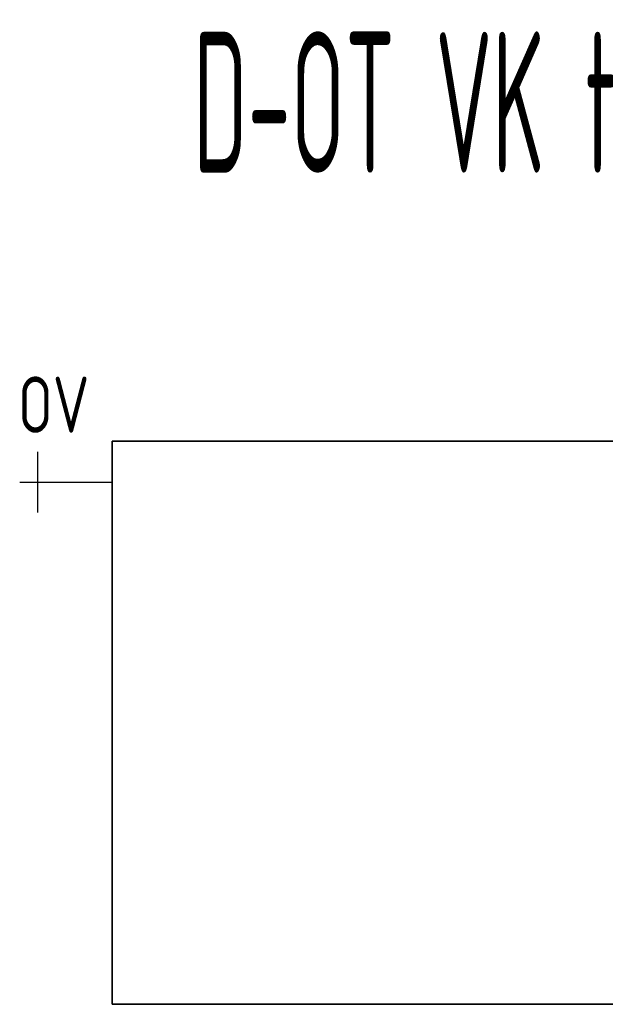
# Model space of a CAD drawing. Header units: millimetres. Extents: x 1279 to 58476, y -6899 to 74987.
# Tile 38 of 157: x 6895 to 7415, y -3555 to -2681. Entities that reach past the tile are written whole.
import ezdxf
from ezdxf.enums import TextEntityAlignment as Align

# ---------------------------------------------------------------- set-up
doc = ezdxf.new("R2010")
doc.units = ezdxf.units.MM
doc.linetypes.add('VERDECKT', pattern=[9.525, 6.35, -3.175])
for name, color, linetype, lineweight in [('JS_VYT_POPIS - OBECNĚ', 7, 'Continuous', 5), ('UT_SCHÉMA_POPIS', 7, 'VERDECKT', 5), ('UT_SCHÉMA_SYMBOLY', 7, 'Continuous', 25), ('UT_ZAŘÍZENÍ - OT', 3, 'Continuous', 35)]:
    doc.layers.add(name, color=color, linetype=linetype, lineweight=lineweight)
doc.styles.add('ISO 2.5', font='isocp.shx', dxfattribs={"width": 0.8, "height": 2.5})
doc.styles.add('VZT_POPIS', font='isocp.shx', dxfattribs={"width": 0.6, "height": 125})

msp = doc.modelspace()

# ---------------------------------------------------------------- linework, layer by layer
at = {"layer": 'UT_SCHÉMA_SYMBOLY'}
for p, q in [((6911.25, -3118.5), (6911.25, -3064.5)), ((6895.25, -3091.5), (6977.13, -3091.5))]:
    msp.add_line(p, q, dxfattribs=at)
at = {"layer": 'UT_ZAŘÍZENÍ - OT', "linetype": 'Continuous'}
for p, q in [((6977.13, -3554.96), (6977.13, -3054.96)), ((6977.13, -3054.96), (8177.13, -3054.96)), ((8177.13, -3554.96), (6977.13, -3554.96))]:
    msp.add_line(p, q, dxfattribs=at)

# ---------------------------------------------------------------- texts
at = {"layer": 'JS_VYT_POPIS - OBECNĚ', "style": 'VZT_POPIS', "width": 0.5}
msp.add_text('D-OT VK typ 21 - 1200*500 mm', height=125, dxfattribs=at).set_placement((7603.28, -2754.2), align=Align.MIDDLE_CENTER)
at = {"layer": 'UT_SCHÉMA_POPIS', "style": 'ISO 2.5', "width": 0.8}
msp.add_text('OV', height=50, dxfattribs=at).set_placement((6893.72, -3022.68), align=Align.MIDDLE_LEFT)

doc.saveas('drawing.dxf')
